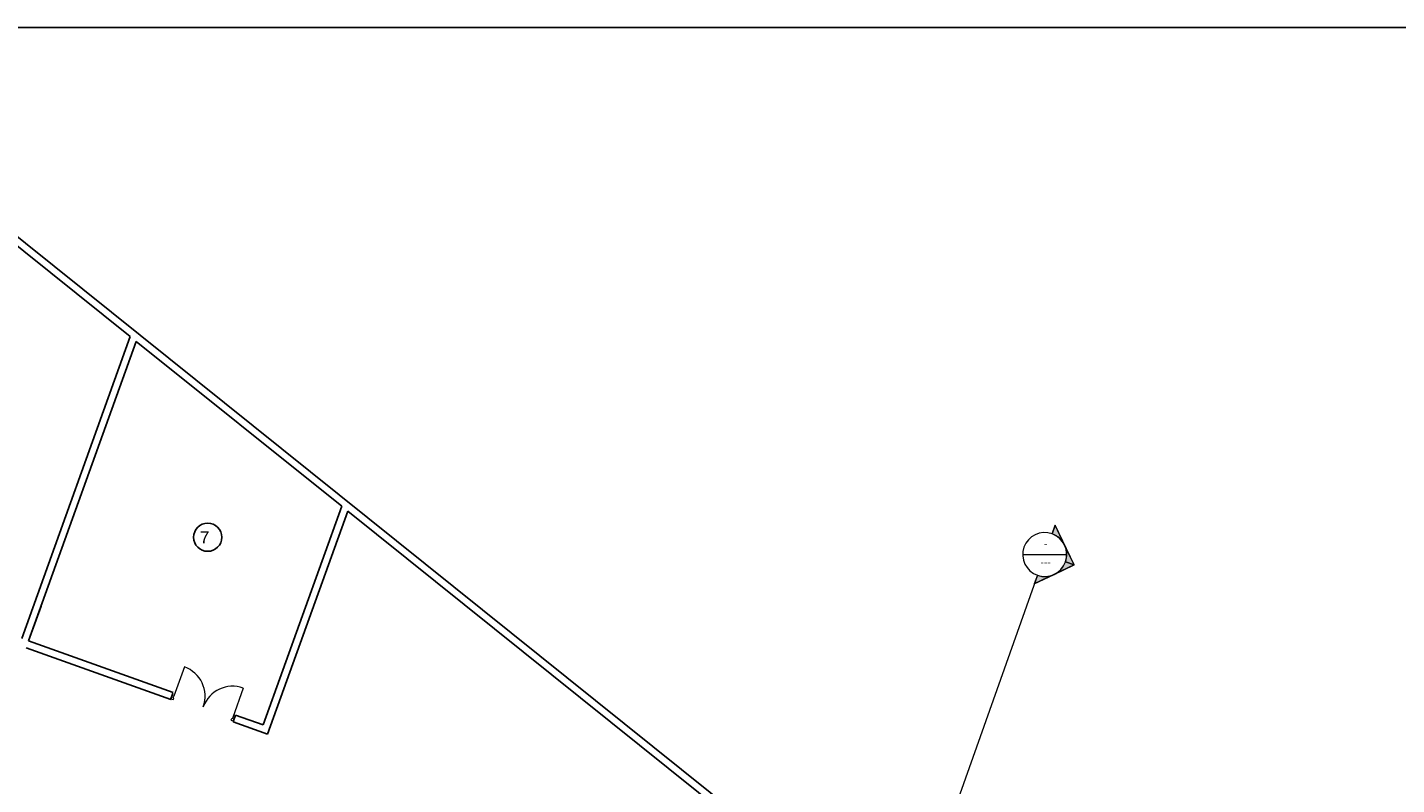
# Model space of a CAD drawing. Header units: inches. Extents: x 424 to 2043, y -237 to 445.
# Tile 26 of 256: x 516 to 553, y -63 to -42. Entities that reach past the tile are written whole.
import ezdxf

# ---------------------------------------------------------------- set-up
doc = ezdxf.new("R2010")
doc.units = ezdxf.units.IN
doc.header["$MEASUREMENT"] = 0
for name, color, linetype, lineweight in [('A-DOOR', 31, 'Continuous', 9), ('A-DOOR-FRAM', 31, 'Continuous', 9), ('A-WALL', 113, 'Continuous', 9), ('G-ANNO-SYMB', 111, 'Continuous', 9)]:
    doc.layers.add(name, color=color, linetype=linetype, lineweight=lineweight)
doc.styles.add('Arial_2', font='arial.ttf', dxfattribs={"height": 0.196707})
doc.styles.get("Standard").update_dxf_attribs({"font": 'arial.ttf'})

# ---------------------------------------------------------------- blocks, each defined once
blk = doc.blocks.new('ExtDbl _3_ - 1810 x 2110mm-239761-زیرزمین')
at = {"layer": 'A-DOOR'}
for p, q in [((-0.8535, -0.866), (-0.8535, -0.014)), ((0.8535, -0.866), (0.8535, -0.014))]:
    blk.add_line(p, q, dxfattribs=at)
for centre, start, end in [((-0.8535, -0.014), 270, 0), ((0.8535, -0.014), 180, 270)]:
    blk.add_arc(centre, 0.852, start, end, dxfattribs=at)
at = {"layer": 'A-DOOR-FRAM'}
for p, q in [((-0.8345, 0.075), (-0.905, 0.075)), ((-0.905, 0.075), (-0.905, -0.014)), ((-0.8565, -0.014), (-0.8565, 0.033)), ((-0.8565, 0.033), (-0.8345, 0.033)), ((-0.8345, 0.033), (-0.8345, 0.075)), ((0.905, 0.075), (0.8345, 0.075)), ((0.8345, 0.075), (0.8345, 0.033)), ((0.8345, 0.033), (0.8565, 0.033)), ((0.8565, 0.033), (0.8565, -0.014)), ((0.905, -0.014), (0.905, 0.075)), ((-0.905, -0.014), (-0.8565, -0.014)), ((0.8565, -0.014), (0.905, -0.014))]:
    blk.add_line(p, q, dxfattribs=at)
blk = doc.blocks.new('Section - M_Section Head - Filled-1049-زیرزمین')
at = {"layer": 'G-ANNO-SYMB'}
h = blk.add_hatch(color=256, dxfattribs=at)
edge = h.paths.add_edge_path(flags=0)
edge.add_line((-0.006, 0.00849), (-0.006, 0.006))
edge.add_arc((-0.006, 0), 0.006, 90, 135)
edge.add_line((-0.01024, 0.00424), (-0.006, 0.00849))
h = blk.add_hatch(color=256, dxfattribs=at)
edge = h.paths.add_edge_path(flags=0)
edge.add_line((-0.006, 0.00849), (-0.00176, 0.00424))
edge.add_arc((-0.006, 0), 0.006, 45, 90)
edge.add_line((-0.006, 0.006), (-0.006, 0.00849))
h = blk.add_hatch(color=256, dxfattribs=at)
edge = h.paths.add_edge_path(flags=0)
edge.add_line((-0.01449, 0), (-0.01024, 0.00424))
edge.add_arc((-0.006, 0), 0.006, 135, 180)
edge.add_line((-0.012, 0), (-0.01449, 0))
h = blk.add_hatch(color=256, dxfattribs=at)
edge = h.paths.add_edge_path(flags=0)
edge.add_line((0.00249, 0), (0, 0))
edge.add_arc((-0.006, 0), 0.006, 360, 405)
edge.add_line((-0.00176, 0.00424), (0.00249, 0))
for p, q in [((-0.006, 0.00849), (-0.01449, 0)), ((-0.006, 0.00849), (-0.01024, 0.00424)), ((-0.006, 0.00849), (0.00249, 0)), ((-0.006, 0.006), (-0.006, 0.00849)), ((-0.006, 0.00849), (-0.006, 0.006)), ((-0.00176, 0.00424), (-0.006, 0.00849)), ((-0.01024, 0.00424), (-0.01449, 0)), ((0.00249, 0), (-0.00176, 0.00424)), ((-0.01449, 0), (-0.012, 0)), ((0, 0), (0.00249, 0)), ((-0.012, 0), (-0.01449, 0)), ((0, 0), (0.00249, 0))]:
    blk.add_line(p, q, dxfattribs=at)
for start, end in [(360, 180), (135, 180), (90, 135), (45, 90), (360, 45), (180, 360)]:
    blk.add_arc((-0.006, 0), 0.006, start, end, dxfattribs=at)

msp = doc.modelspace()

# ---------------------------------------------------------------- linework, layer by layer
msp.add_line((424.967, -42.442), (1092.4, -42.442))
msp.add_circle((520.852, -56.365), 0.385)
at = {"layer": 'A-WALL', "lineweight": 25}
for p, q in [((562.221, -85.535), (511.384, -44.728)), ((511.478, -45.059), (518.736, -50.885)), ((518.736, -50.885), (515.777, -59.126)), ((515.966, -59.193), (518.901, -51.018)), ((518.901, -51.018), (524.51, -55.52)), ((524.51, -55.52), (522.366, -61.491)), ((522.486, -61.747), (524.675, -55.652)), ((524.675, -55.652), (535.434, -64.289)), ((515.966, -59.193), (516.304, -58.252)), ((515.898, -59.381), (519.842, -60.797)), ((519.909, -60.609), (515.966, -59.193)), ((519.838, -60.808), (519.905, -60.62)), ((521.613, -61.221), (521.545, -61.409)), ((522.366, -61.491), (521.613, -61.221)), ((521.545, -61.409), (522.486, -61.747))]:
    msp.add_line(p, q, dxfattribs=at)
at = {"layer": 'G-ANNO-SYMB', "color": 1}
for p, q in [((543.093, -56.838), (544.293, -56.838)), ((543.493, -57.404), (511.243, -148.499))]:
    msp.add_line(p, q, dxfattribs=at)

# ---------------------------------------------------------------- block references
at = {"layer": 'A-DOOR', "rotation": 160.2497600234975}
msp.add_blockref('ExtDbl _3_ - 1810 x 2110mm-239761-زیرزمین', (520.727, -61.009), dxfattribs=at)
at = {"layer": 'G-ANNO-SYMB', "color": 1, "xscale": 99.99999999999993, "yscale": 99.99999999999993, "zscale": 99.99999999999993, "rotation": 250.5050753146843}
msp.add_blockref('Section - M_Section Head - Filled-1049-زیرزمین', (543.493, -57.404), dxfattribs=at)

# ---------------------------------------------------------------- texts
at = {"insert": (520.639, -56.201), "char_height": 0.334, "attachment_point": 1}
msp.add_mtext_dynamic_manual_height_columns('7', width=12.83273, gutter_width=1.669, heights=[0], dxfattribs=at)
at = {"layer": 'G-ANNO-SYMB', "color": 1, "attachment_point": 2, "line_spacing_factor": 0.938532, "style": 'Arial_2'}
for s, insert, char_height, width in [('\\fArial|b0|i0|c178|p34|;-', (543.718, -56.447), 0.19671, 0.10799), ('---', (543.718, -56.946), 0.1967, 0.32398)]:
    msp.add_mtext(s, dxfattribs=dict(at, insert=insert, char_height=char_height, width=width))

doc.saveas('drawing.dxf')
